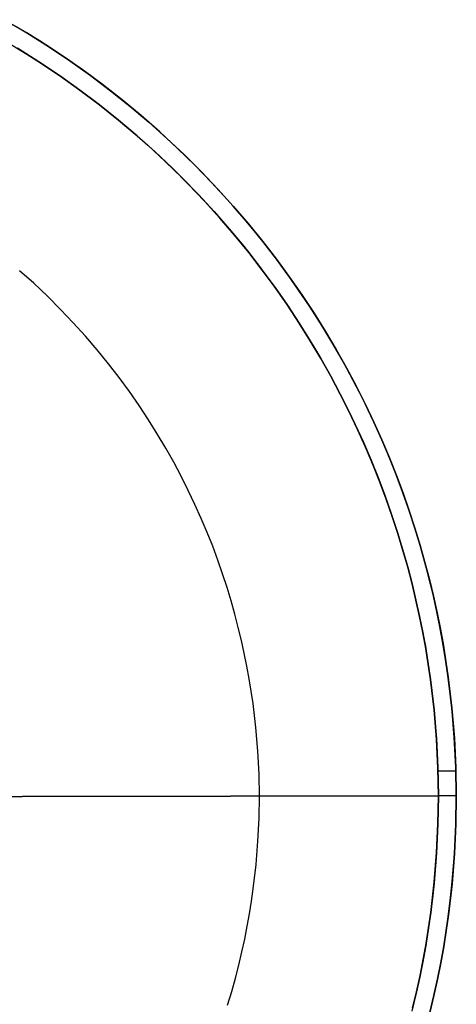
# Model space of a CAD drawing. Header units: millimetres. Extents: x -2852 to 102, y -106 to 97.
# Tile 256 of 256: x 53 to 102, y -26 to 84. Entities that reach past the tile are written whole.
import ezdxf

# ---------------------------------------------------------------- set-up
doc = ezdxf.new("R2010")
doc.units = ezdxf.units.MM
doc.header["$MEASUREMENT"] = 0
doc.layers.add('IGES level 0', color=252, linetype='Continuous')

msp = doc.modelspace()

# ---------------------------------------------------------------- linework, layer by layer
at = {"layer": 'IGES level 0'}
for points in [[(51.11, 84.11), (53.62, 82.64), (56.06, 81.1), (58.43, 79.51), (60.74, 77.87), (62.98, 76.17), (65.16, 74.44), (67.26, 72.66), (69.29, 70.84), (71.25, 68.99), (73.14, 67.11), (74.96, 65.19), (76.7, 63.26), (78.38, 61.3), (79.99, 59.33), (81.53, 57.33), (82.99, 55.33), (84.39, 53.32), (85.73, 51.3), (87, 49.27), (88.2, 47.24), (89.34, 45.22), (90.42, 43.19), (91.44, 41.17), (92.39, 39.15), (93.29, 37.15), (94.14, 35.15), (94.93, 33.16), (95.66, 31.19), (96.35, 29.23), (96.98, 27.28), (97.57, 25.36), (98.11, 23.45), (98.6, 21.55), (99.05, 19.68), (99.46, 17.83), (99.83, 16), (100.16, 14.19), (100.45, 12.4), (100.7, 10.64), (101.11, 7.17), (101.39, 3.81), (101.55, 0.54), (101.61, -2.64), (101.56, -5.81), (101.41, -9.08), (101.14, -12.45), (100.74, -15.91), (100.49, -17.68), (100.2, -19.47), (99.88, -21.28), (99.52, -23.11), (99.11, -24.96), (98.67, -26.84)], [(98.67, -26.84), (99.11, -24.96), (99.52, -23.11), (99.88, -21.28), (100.2, -19.47), (100.49, -17.68), (100.74, -15.91), (101.14, -12.45), (101.41, -9.08), (101.56, -5.81), (101.61, -2.64), (101.55, 0.54), (101.39, 3.81), (101.11, 7.17), (100.7, 10.64), (100.45, 12.4), (100.16, 14.19), (99.83, 16), (99.46, 17.83), (99.05, 19.68), (98.6, 21.55), (98.11, 23.45), (97.57, 25.36), (96.98, 27.28), (96.35, 29.23), (95.66, 31.19), (94.93, 33.16), (94.14, 35.15), (93.29, 37.15), (92.39, 39.15), (91.44, 41.17), (90.42, 43.19), (89.34, 45.22), (88.2, 47.24), (87, 49.27), (85.73, 51.3), (84.39, 53.32), (82.99, 55.33), (81.53, 57.33), (79.99, 59.33), (78.38, 61.3), (76.7, 63.26), (74.96, 65.19), (73.14, 67.11), (71.25, 68.99), (69.29, 70.84), (67.26, 72.66), (65.16, 74.44), (62.98, 76.17), (60.74, 77.87), (58.43, 79.51), (56.06, 81.1), (53.62, 82.64), (51.11, 84.11)], [(51.11, 84.11), (53.62, 82.64), (56.06, 81.1), (58.43, 79.51), (60.74, 77.87), (62.98, 76.17), (65.16, 74.44), (67.26, 72.66), (69.29, 70.84), (71.25, 68.99), (73.14, 67.11), (74.96, 65.19), (76.7, 63.26), (78.38, 61.3), (79.99, 59.33), (81.53, 57.33), (82.99, 55.33), (84.39, 53.32), (85.73, 51.3), (87, 49.27), (88.2, 47.24), (89.34, 45.22), (90.42, 43.19), (91.44, 41.17), (92.39, 39.15), (93.29, 37.15), (94.14, 35.15), (94.93, 33.16), (95.66, 31.19), (96.35, 29.23), (96.98, 27.28), (97.57, 25.36), (98.11, 23.45), (98.6, 21.55), (99.05, 19.68), (99.46, 17.83), (99.83, 16), (100.16, 14.19), (100.45, 12.4), (100.7, 10.64), (101.11, 7.17), (101.39, 3.81), (101.55, 0.54), (101.61, -2.64), (101.56, -5.81), (101.41, -9.08), (101.14, -12.45), (100.74, -15.91), (100.49, -17.68), (100.2, -19.47), (99.88, -21.28), (99.52, -23.11), (99.11, -24.96), (98.67, -26.84)], [(98.58, -27.19), (99.04, -25.29), (99.46, -23.41), (99.83, -21.55), (100.16, -19.72), (100.46, -17.9), (100.71, -16.11), (100.94, -14.34), (101.12, -12.6), (101.4, -9.18), (101.56, -5.86), (101.61, -2.64), (101.55, 0.58), (101.38, 3.9), (101.1, 7.32), (100.9, 9.06), (100.68, 10.83), (100.42, 12.62), (100.12, 14.44), (99.78, 16.27), (99.4, 18.13), (98.98, 20.01), (98.51, 21.9), (98.01, 23.82), (97.45, 25.76), (96.85, 27.71), (96.2, 29.68), (95.49, 31.66), (94.73, 33.66), (93.92, 35.67), (93.06, 37.69), (92.13, 39.72), (91.15, 41.75), (90.1, 43.8), (89, 45.84), (87.83, 47.89), (86.59, 49.93), (85.29, 51.97), (83.92, 54.01), (82.49, 56.03), (80.99, 58.05), (79.41, 60.05), (77.77, 62.03), (76.05, 63.99), (74.27, 65.93), (72.41, 67.84), (70.48, 69.73), (68.48, 71.58), (66.41, 73.39), (64.27, 75.16), (62.05, 76.89), (59.77, 78.57), (57.43, 80.2), (55.01, 81.77), (52.53, 83.29)], [(51.51, 81.57), (53.94, 80.08), (56.31, 78.54), (58.61, 76.94), (60.85, 75.29), (63.01, 73.6), (65.11, 71.87), (67.14, 70.09), (69.1, 68.28), (70.99, 66.43), (72.81, 64.56), (74.56, 62.66), (76.25, 60.73), (77.86, 58.79), (79.4, 56.83), (80.87, 54.86), (82.28, 52.87), (83.62, 50.88), (84.89, 48.88), (86.1, 46.87), (87.25, 44.87), (88.33, 42.86), (89.36, 40.86), (90.32, 38.87), (91.23, 36.88), (92.08, 34.9), (92.87, 32.93), (93.61, 30.97), (94.3, 29.03), (94.94, 27.1), (95.53, 25.19), (96.08, 23.29), (96.58, 21.41), (97.03, 19.55), (97.44, 17.71), (97.81, 15.89), (98.15, 14.09), (98.44, 12.31), (98.7, 10.56), (98.92, 8.83), (99.11, 7.12), (99.39, 3.77), (99.55, 0.52), (99.61, -2.64), (99.56, -5.8), (99.41, -9.05), (99.13, -12.4), (98.95, -14.11), (98.73, -15.84), (98.48, -17.6), (98.19, -19.38), (97.86, -21.18), (97.5, -23), (97.09, -24.84), (96.64, -26.7)], [(96.73, -26.36), (97.16, -24.52), (97.56, -22.7), (97.92, -20.91), (98.23, -19.13), (98.51, -17.38), (98.76, -15.65), (99.15, -12.26), (99.41, -8.96), (99.56, -5.75), (99.61, -2.64), (99.55, 0.47), (99.4, 3.67), (99.12, 6.97), (98.72, 10.37), (98.47, 12.1), (98.19, 13.85), (97.87, 15.62), (97.51, 17.42), (97.1, 19.23), (96.66, 21.07), (96.18, 22.92), (95.65, 24.79), (95.08, 26.68), (94.45, 28.59), (93.78, 30.51), (93.06, 32.44), (92.29, 34.39), (91.46, 36.35), (90.58, 38.31), (89.64, 40.29), (88.64, 42.27), (87.59, 44.26), (86.47, 46.24), (85.29, 48.23), (84.05, 50.21), (82.74, 52.2), (81.37, 54.17), (79.93, 56.13), (78.42, 58.08), (76.85, 60.02), (75.2, 61.94), (73.49, 63.84), (71.71, 65.71), (69.86, 67.55), (67.94, 69.37), (65.95, 71.15), (63.89, 72.89), (61.76, 74.59), (59.56, 76.25), (57.3, 77.86), (54.97, 79.42), (52.58, 80.93)], [(52.58, 80.93), (54.97, 79.42), (57.3, 77.86), (59.56, 76.25), (61.76, 74.59), (63.89, 72.89), (65.95, 71.15), (67.94, 69.37), (69.86, 67.55), (71.71, 65.71), (73.49, 63.84), (75.2, 61.94), (76.85, 60.02), (78.42, 58.08), (79.93, 56.13), (81.37, 54.17), (82.74, 52.2), (84.05, 50.21), (85.29, 48.23), (86.47, 46.24), (87.59, 44.26), (88.64, 42.27), (89.64, 40.29), (90.58, 38.31), (91.46, 36.35), (92.29, 34.39), (93.06, 32.44), (93.78, 30.51), (94.45, 28.59), (95.08, 26.68), (95.65, 24.79), (96.18, 22.92), (96.66, 21.07), (97.1, 19.23), (97.51, 17.42), (97.87, 15.62), (98.19, 13.85), (98.47, 12.1), (98.72, 10.37), (99.12, 6.97), (99.4, 3.67), (99.55, 0.47), (99.61, -2.64), (99.56, -5.75), (99.41, -8.96), (99.15, -12.26), (98.76, -15.65), (98.51, -17.38), (98.23, -19.13), (97.92, -20.91), (97.56, -22.7), (97.16, -24.52), (96.73, -26.36)], [(96.73, -26.36), (97.16, -24.52), (97.56, -22.7), (97.92, -20.91), (98.23, -19.13), (98.51, -17.38), (98.76, -15.65), (99.15, -12.26), (99.41, -8.96), (99.56, -5.75), (99.61, -2.64), (99.55, 0.47), (99.4, 3.67), (99.12, 6.97), (98.72, 10.37), (98.47, 12.1), (98.19, 13.85), (97.87, 15.62), (97.51, 17.42), (97.1, 19.23), (96.66, 21.07), (96.18, 22.92), (95.65, 24.79), (95.08, 26.68), (94.45, 28.59), (93.78, 30.51), (93.06, 32.44), (92.29, 34.39), (91.46, 36.35), (90.58, 38.31), (89.64, 40.29), (88.64, 42.27), (87.59, 44.26), (86.47, 46.24), (85.29, 48.23), (84.05, 50.21), (82.74, 52.2), (81.37, 54.17), (79.93, 56.13), (78.42, 58.08), (76.85, 60.02), (75.2, 61.94), (73.49, 63.84), (71.71, 65.71), (69.86, 67.55), (67.94, 69.37), (65.95, 71.15), (63.89, 72.89), (61.76, 74.59), (59.56, 76.25), (57.3, 77.86), (54.97, 79.42), (52.58, 80.93)], [(96.73, -26.36), (97.16, -24.52), (97.56, -22.7), (97.92, -20.91), (98.23, -19.13), (98.51, -17.38), (98.76, -15.65), (99.15, -12.26), (99.41, -8.96), (99.56, -5.75), (99.61, -2.64), (99.55, 0.47), (99.4, 3.67), (99.12, 6.97), (98.72, 10.37), (98.47, 12.1), (98.19, 13.85), (97.87, 15.62), (97.51, 17.42), (97.1, 19.23), (96.66, 21.07), (96.18, 22.92), (95.65, 24.79), (95.08, 26.68), (94.45, 28.59), (93.78, 30.51), (93.06, 32.44), (92.29, 34.39), (91.46, 36.35), (90.58, 38.31), (89.64, 40.29), (88.64, 42.27), (87.59, 44.26), (86.47, 46.24), (85.29, 48.23), (84.05, 50.21), (82.74, 52.2), (81.37, 54.17), (79.93, 56.13), (78.42, 58.08), (76.85, 60.02), (75.2, 61.94), (73.49, 63.84), (71.71, 65.71), (69.86, 67.55), (67.94, 69.37), (65.95, 71.15), (63.89, 72.89), (61.76, 74.59), (59.56, 76.25), (57.3, 77.86), (54.97, 79.42), (52.58, 80.93)], [(52.58, 80.93), (54.97, 79.42), (57.3, 77.86), (59.56, 76.25), (61.76, 74.59), (63.89, 72.89), (65.95, 71.15), (67.94, 69.37), (69.86, 67.55), (71.71, 65.71), (73.49, 63.84), (75.2, 61.94), (76.85, 60.02), (78.42, 58.08), (79.93, 56.13), (81.37, 54.17), (82.74, 52.2), (84.05, 50.21), (85.29, 48.23), (86.47, 46.24), (87.59, 44.26), (88.64, 42.27), (89.64, 40.29), (90.58, 38.31), (91.46, 36.35), (92.29, 34.39), (93.06, 32.44), (93.78, 30.51), (94.45, 28.59), (95.08, 26.68), (95.65, 24.79), (96.18, 22.92), (96.66, 21.07), (97.1, 19.23), (97.51, 17.42), (97.87, 15.62), (98.19, 13.85), (98.47, 12.1), (98.72, 10.37), (99.12, 6.97), (99.4, 3.67), (99.55, 0.47), (99.61, -2.64), (99.56, -5.75), (99.41, -8.96), (99.15, -12.26), (98.76, -15.65), (98.51, -17.38), (98.23, -19.13), (97.92, -20.91), (97.56, -22.7), (97.16, -24.52), (96.73, -26.36)], [(52.58, 80.93), (54.97, 79.42), (57.3, 77.86), (59.56, 76.25), (61.76, 74.59), (63.89, 72.89), (65.95, 71.15), (67.94, 69.37), (69.86, 67.55), (71.71, 65.71), (73.49, 63.84), (75.2, 61.94), (76.85, 60.02), (78.42, 58.08), (79.93, 56.13), (81.37, 54.17), (82.74, 52.2), (84.05, 50.21), (85.29, 48.23), (86.47, 46.24), (87.59, 44.26), (88.64, 42.27), (89.64, 40.29), (90.58, 38.31), (91.46, 36.35), (92.29, 34.39), (93.06, 32.44), (93.78, 30.51), (94.45, 28.59), (95.08, 26.68), (95.65, 24.79), (96.18, 22.92), (96.66, 21.07), (97.1, 19.23), (97.51, 17.42), (97.87, 15.62), (98.19, 13.85), (98.47, 12.1), (98.72, 10.37), (99.12, 6.97), (99.4, 3.67), (99.55, 0.47), (99.61, -2.64), (99.56, -5.75), (99.41, -8.96), (99.15, -12.26), (98.76, -15.65), (98.51, -17.38), (98.23, -19.13), (97.92, -20.91), (97.56, -22.7), (97.16, -24.52), (96.73, -26.36)], [(96.73, -26.36), (97.16, -24.52), (97.56, -22.7), (97.92, -20.91), (98.23, -19.13), (98.51, -17.38), (98.76, -15.65), (99.15, -12.26), (99.41, -8.96), (99.56, -5.75), (99.61, -2.64), (99.55, 0.47), (99.4, 3.67), (99.12, 6.97), (98.72, 10.37), (98.47, 12.1), (98.19, 13.85), (97.87, 15.62), (97.51, 17.42), (97.1, 19.23), (96.66, 21.07), (96.18, 22.92), (95.65, 24.79), (95.08, 26.68), (94.45, 28.59), (93.78, 30.51), (93.06, 32.44), (92.29, 34.39), (91.46, 36.35), (90.58, 38.31), (89.64, 40.29), (88.64, 42.27), (87.59, 44.26), (86.47, 46.24), (85.29, 48.23), (84.05, 50.21), (82.74, 52.2), (81.37, 54.17), (79.93, 56.13), (78.42, 58.08), (76.85, 60.02), (75.2, 61.94), (73.49, 63.84), (71.71, 65.71), (69.86, 67.55), (67.94, 69.37), (65.95, 71.15), (63.89, 72.89), (61.76, 74.59), (59.56, 76.25), (57.3, 77.86), (54.97, 79.42), (52.58, 80.93)], [(76.06, -26.02), (76.52, -24.51), (76.93, -23.02), (77.32, -21.54), (77.66, -20.08), (77.98, -18.64), (78.26, -17.21), (78.51, -15.8), (78.74, -14.4), (78.93, -13.02), (79.24, -10.32), (79.45, -7.7), (79.57, -5.14), (79.61, -2.67), (79.57, -0.19), (79.44, 2.36), (79.22, 4.99), (78.9, 7.68), (78.7, 9.06), (78.48, 10.46), (78.22, 11.87), (77.93, 13.3), (77.62, 14.74), (77.26, 16.2), (76.88, 17.68), (76.46, 19.17), (76, 20.67), (75.51, 22.19), (74.97, 23.72), (74.4, 25.26), (73.78, 26.81), (73.12, 28.36), (72.42, 29.93), (71.67, 31.5), (70.88, 33.08), (70.04, 34.66), (69.15, 36.24), (68.21, 37.82), (67.22, 39.4), (66.18, 40.98), (65.09, 42.55), (63.94, 44.11), (62.74, 45.66), (61.49, 47.2), (60.18, 48.73), (58.82, 50.24), (57.4, 51.73), (55.93, 53.2), (54.4, 54.65), (52.82, 56.06)], [(-96.39, -2.91), (99.61, -2.64)], [(99.61, -2.64), (6.61, -2.77)], [(6.61, -2.77), (99.61, -2.64)], [(99.61, -2.64), (79.61, -2.67)], [(101.61, -2.64), (99.61, -2.64)]]:
    msp.add_lwpolyline(points, dxfattribs=at)
at = {"layer": 'IGES level 0', "extrusion": (1, 0, 0)}
for points in [[(-2.64, 42), (-2.64, 0)], [(-2.64, 42), (-2.64, 1)]]:
    msp.add_lwpolyline(points, dxfattribs=at)
at = {"layer": 'IGES level 0', "extrusion": (-0.001367, 0.999999, 0)}
msp.add_lwpolyline([(-101.6, 42), (-101.6, 42.04), (-101.6, 42.09), (-101.6, 42.13), (-101.6, 42.18), (-101.59, 42.23), (-101.59, 42.27), (-101.58, 42.32), (-101.57, 42.36), (-101.56, 42.41), (-101.55, 42.46), (-101.54, 42.5), (-101.53, 42.55), (-101.51, 42.6), (-101.5, 42.64), (-101.48, 42.69), (-101.46, 42.74), (-101.44, 42.78), (-101.42, 42.83), (-101.4, 42.87), (-101.38, 42.92), (-101.36, 42.96), (-101.33, 43.01), (-101.31, 43.05), (-101.28, 43.09), (-101.25, 43.14), (-101.22, 43.18), (-101.19, 43.22), (-101.16, 43.26), (-101.12, 43.3), (-101.09, 43.34), (-101.05, 43.38), (-101.02, 43.41), (-100.98, 43.45), (-100.94, 43.49), (-100.9, 43.52), (-100.86, 43.55), (-100.82, 43.58), (-100.78, 43.62), (-100.74, 43.65), (-100.7, 43.67), (-100.66, 43.7), (-100.61, 43.73), (-100.57, 43.75), (-100.52, 43.78), (-100.48, 43.8), (-100.43, 43.82), (-100.39, 43.84), (-100.34, 43.86), (-100.29, 43.88), (-100.25, 43.89), (-100.2, 43.91), (-100.15, 43.92), (-100.11, 43.94), (-100.06, 43.95), (-100.01, 43.96), (-99.97, 43.97), (-99.92, 43.97), (-99.88, 43.98), (-99.83, 43.99), (-99.78, 43.99), (-99.74, 44), (-99.69, 44), (-99.65, 44), (-99.6, 44)], dxfattribs=at)

doc.saveas('drawing.dxf')
